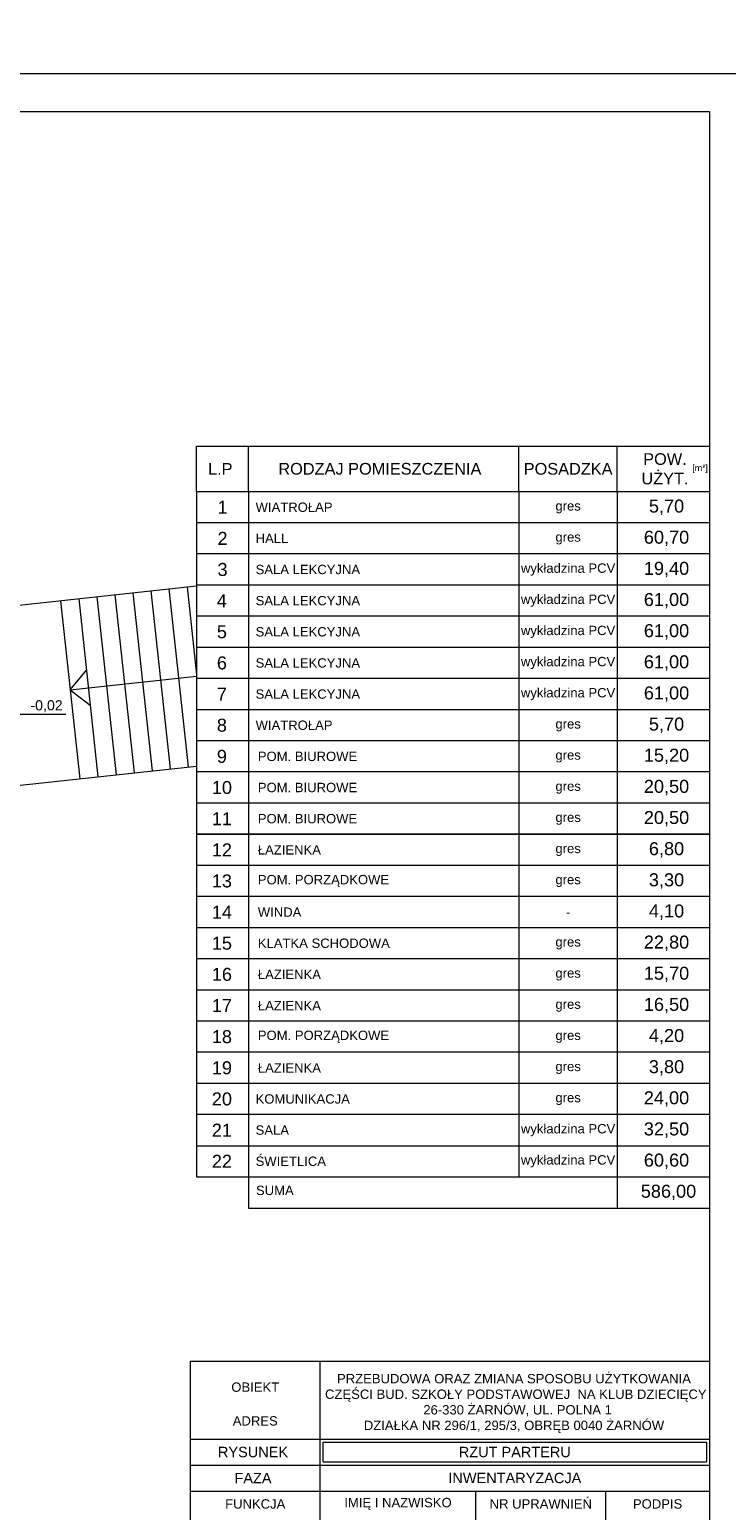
# Model space of a CAD drawing. Header units: millimetres. Extents: x 72202 to 304796, y 21658 to 519946.
# Tile 27 of 139: x 199174 to 200516, y 200622 to 203474. Entities that reach past the tile are written whole.
import ezdxf

# ---------------------------------------------------------------- set-up
doc = ezdxf.new("R2010")
doc.units = ezdxf.units.MM
doc.layers.get('0').update_dxf_attribs({"color": 253})
doc.layers.get('Defpoints').update_dxf_attribs({"color": 253})
doc.layers.add('LINIA CIENKA', color=7, linetype='Continuous', lineweight=13)
doc.layers.add('OPISY', color=253, linetype='Continuous', lineweight=9)
doc.layers.add('LINIA-NIE DRUKOWAĆ', color=253, linetype='Continuous', lineweight=20, plot=False)
doc.styles.add('simplex', font='arial.ttf')
doc.styles.get("Standard").update_dxf_attribs({"font": 'ARIALN.TTF', "width": 0.75})
doc.dimstyles.new('sebek100', dxfattribs={"dimtxt": 17, "dimasz": 10, "dimexe": 10, "dimexo": 20, "dimgap": 4, "dimtad": 1, "dimrnd": 0.5, "dimtxsty": 'Standard', "dimblk": 'OBLIQUE', "dimcen": 8, "dimclre": 1, "dimazin": 0, "dimtm": 1e-09, "dimtfac": 1, "dimtix": 1, "dimtmove": 1, "dimatfit": 3, "dimldrblk": 'zas', "dimfxl": 10, "dimfxlon": 1, "dimtolj": 2, "dimlwd": -1, "dimlwe": -1, "dimarcsym": 0})

# ---------------------------------------------------------------- blocks, each defined once
blk = doc.blocks.new('_Oblique')
at = {"color": 0, "linetype": 'ByBlock', "lineweight": -2}
blk.add_line((-0.5, -0.5), (0.5, 0.5), dxfattribs=at)
blk = doc.blocks.new('*D74')
at = {"layer": 'Defpoints', "color": 0, "lineweight": -3, "ltscale": 4, "transparency": 16777216}
for p in [(200553.3, 203691.7), (193653.3, 203234.1), (200553.3, 203234.1)]:
    blk.add_point(p, dxfattribs=at)
at = {"layer": 'LINIA CIENKA', "ltscale": 4, "transparency": 16777216}
for p, q in [((193653.3, 203681.7), (193653.3, 203701.7)), ((200553.3, 203681.7), (200553.3, 203701.7))]:
    blk.add_line(p, q, dxfattribs=at)
at = {"layer": 'LINIA CIENKA', "color": 0, "ltscale": 4, "transparency": 16777216}
blk.add_line((193653.3, 203691.7), (200553.3, 203691.7), dxfattribs=at)
at = {"layer": 'LINIA CIENKA', "color": 0, "ltscale": 4, "transparency": 16777216, "xscale": 10, "yscale": 10, "zscale": 10, "rotation": 180}
blk.add_blockref('_Oblique', (193653.3, 203691.7), dxfattribs=at)
at = {"layer": 'LINIA CIENKA', "color": 0, "ltscale": 4, "transparency": 16777216, "xscale": 10, "yscale": 10, "zscale": 10}
blk.add_blockref('_Oblique', (200553.3, 203691.7), dxfattribs=at)
at = {"layer": 'LINIA CIENKA', "color": 0, "lineweight": -3, "ltscale": 4, "transparency": 16777216, "insert": (197103.3, 203797.8), "char_height": 200, "attachment_point": 5, "bg_fill": 3, "box_fill_scale": 1.1, "bg_fill_color": 256, "bg_fill_true_color": 13158600, "bg_fill_transparency": 0}
blk.add_mtext('\\A2;6900', dxfattribs=at)
blk = doc.blocks.new('zas')

msp = doc.modelspace()

# ---------------------------------------------------------------- linework, layer by layer
at = {"layer": 'LINIA CIENKA'}
for p, q in [((199076.288, 202357.311), (199495.292, 202402.696)), ((199233.369, 202374.325), (199270.521, 202031.332)), ((199268.165, 202378.094), (199305.317, 202035.101)), ((199302.962, 202381.863), (199340.114, 202038.87)), ((199337.758, 202385.632), (199374.91, 202042.639)), ((199372.555, 202389.402), (199409.707, 202046.408)), ((199407.351, 202393.171), (199444.503, 202050.177)), ((199442.148, 202396.94), (199479.3, 202053.946)), ((199476.944, 202400.709), (199495.292, 202231.314)), ((199251.945, 202202.828), (199283.083, 202240.37)), ((199251.945, 202202.828), (199495.292, 202229.187)), ((199251.945, 202202.828), (199290.399, 202172.825)), ((199113.44, 202014.317), (199495.292, 202055.678)), ((199483.292, 200909.042), (200483.292, 200909.042))]:
    msp.add_line(p, q, dxfattribs=at)
at = {"layer": 'OPISY'}
for p, q in [((199595.292, 202584.26), (199595.292, 202672.26)), ((200116.156, 202584.26), (200116.156, 202672.26)), ((200305.724, 202584.26), (200305.724, 202672.26)), ((200483.292, 202584.26), (199495.292, 202584.26)), ((200483.292, 202584.26), (199495.292, 202584.26)), ((199495.292, 202584.26), (199495.292, 202519.837)), ((200483.292, 202584.26), (200483.292, 202164.26)), ((200483.292, 202524.26), (199495.292, 202524.26)), ((200483.292, 202464.26), (199495.292, 202464.26)), ((200483.292, 202404.26), (199495.292, 202404.26)), ((200483.292, 202344.26), (199495.292, 202344.26)), ((200483.292, 202284.26), (199495.292, 202284.26)), ((200483.292, 202224.26), (199495.292, 202224.26)), ((199139.925, 202155.448), (199243.65, 202155.397)), ((200483.292, 202164.26), (199495.292, 202164.26)), ((200483.292, 202104.26), (199495.292, 202104.26)), ((200483.292, 202044.26), (199495.292, 202044.26)), ((200483.292, 201984.26), (199495.292, 201984.26)), ((200483.292, 201924.26), (199495.292, 201924.26)), ((199495.292, 201924.26), (199495.292, 201264.26)), ((200483.292, 201864.26), (199495.292, 201864.26)), ((200483.292, 201804.26), (199495.292, 201804.26)), ((200483.292, 201744.26), (199495.292, 201744.26)), ((200483.292, 201684.26), (199495.292, 201684.26)), ((200483.292, 201624.26), (199495.292, 201624.26)), ((200483.292, 201564.26), (199495.292, 201564.26)), ((200483.292, 201504.26), (199495.292, 201504.26)), ((200483.292, 201444.26), (199495.292, 201444.26)), ((200483.292, 201384.26), (199495.292, 201384.26)), ((199495.292, 201324.26), (200483.292, 201324.26)), ((199495.292, 201264.26), (200483.292, 201264.26)), ((199595.292, 201204.26), (200483.292, 201204.26)), ((199483.292, 200489.042), (199483.292, 200909.042)), ((199733.292, 200489.042), (199733.292, 200909.042)), ((200483.292, 200909.042), (200483.292, 200489.042)), ((199483.292, 200759.042), (200483.292, 200759.042)), ((199739.292, 200715.042), (199739.292, 200753.042)), ((199739.292, 200753.042), (200477.292, 200753.042)), ((200477.292, 200753.042), (200477.292, 200715.042)), ((199483.292, 200709.042), (200483.292, 200709.042)), ((199739.292, 200715.042), (200477.292, 200715.042)), ((199483.292, 200659.042), (200483.292, 200659.042)), ((200033.292, 200489.042), (200033.292, 200659.042)), ((200283.292, 200489.042), (200283.292, 200659.042))]:
    msp.add_line(p, q, dxfattribs=at)
msp.add_lwpolyline([(200483.292, 202672.26), (200483.292, 202584.26), (199495.292, 202584.26), (199495.292, 202672.26)], close=True, dxfattribs=at)
for points in [[(199595.292, 202584.26), (199595.292, 202164.26)], [(199595.292, 202584.26), (199595.292, 201204.26)], [(200116.156, 202584.26), (200116.156, 201264.26)], [(200305.724, 202584.26), (200305.724, 201204.26)], [(200483.292, 202524.26), (199495.292, 202524.26), (199495.292, 201924.26), (200483.292, 201924.26)]]:
    msp.add_lwpolyline(points, dxfattribs=at)

# ---------------------------------------------------------------- texts
at = {"layer": 'OPISY', "style": 'simplex'}
for s, insert, char_height, width, attachment_point in [('POW. UŻYT.', (200397.508, 202628.26), 22.5, 159.64847, 5), ('L.P', (199540.902, 202628.26), 22.5, 159.64847, 5), ('RODZAJ POMIESZCZENIA', (199848.334, 202628.26), 22.5, 520.8633, 5), ('POSADZKA', (200210.982, 202628.189), 22.5, 159.64847, 5), ('\\pt212.5; [m{\\fISOCPEUR|b0|i0|c238|p34;²}] ', (200462.624, 202628.26), 12.5, 53.33687, 5), ('1', (199545.292, 202554.26), 25, 100, 5), ('WIATROŁAP', (199609.012, 202554.26), 18, 520.8633, 4), ('gres', (200210.94, 202554.26), 18, 189.56835, 5), ('5,70', (200400.508, 202554.26), 25, 189.56835, 5), ('2', (199545.292, 202494.26), 25, 100, 5), ('HALL', (199609.012, 202494.26), 18, 520.8633, 4), ('gres', (200210.94, 202494.26), 18, 189.56835, 5), ('60,70', (200400.508, 202494.26), 25, 189.56835, 5), ('wykładzina PCV', (200210.94, 202434.26), 18, 189.56835, 5), ('3', (199545.292, 202434.26), 25, 100, 5), ('SALA LEKCYJNA', (199609.012, 202434.26), 18, 520.8633, 4), ('19,40', (200400.508, 202434.26), 25, 189.56835, 5), ('wykładzina PCV', (200210.94, 202374.26), 18, 189.56835, 5), ('4', (199544.055, 202374.26), 25, 100, 5), ('SALA LEKCYJNA', (199609.012, 202374.26), 18, 520.8633, 4), ('61,00', (200400.508, 202374.26), 25, 189.56835, 5), ('5', (199544.055, 202314.26), 25, 100, 5), ('SALA LEKCYJNA', (199609.012, 202314.26), 18, 520.8633, 4), ('wykładzina PCV', (200210.94, 202314.26), 18, 189.56835, 5), ('61,00', (200400.508, 202314.26), 25, 189.56835, 5), ('6', (199544.055, 202254.26), 25, 100, 5), ('SALA LEKCYJNA', (199609.012, 202254.26), 18, 520.8633, 4), ('wykładzina PCV', (200210.94, 202254.26), 18, 189.56835, 5), ('61,00', (200400.508, 202254.26), 25, 189.56835, 5), ('7', (199544.055, 202194.26), 25, 100, 5), ('SALA LEKCYJNA', (199609.012, 202194.26), 18, 520.8633, 4), ('wykładzina PCV', (200210.94, 202194.26), 18, 189.56835, 5), ('61,00', (200400.508, 202194.26), 25, 189.56835, 5), ('-0,02', (199175.235, 202182.526), 19.5, 125.07, 1), ('8', (199544.055, 202134.26), 25, 100, 5), ('WIATROŁAP', (199609.012, 202134.26), 18, 520.8633, 4), ('5,70', (200400.508, 202134.26), 25, 189.56835, 5), ('gres', (200210.94, 202134.26), 18, 189.56835, 5), ('9', (199544.055, 202074.26), 25, 100, 5), ('15,20', (200400.508, 202074.26), 25, 189.56835, 5), ('\\pi-54,l72,t72;POM. BIUROWE', (199595.292, 202074.26), 18, 520.8633, 4), ('gres', (200210.94, 202074.26), 18, 189.56835, 5), ('10', (199544.055, 202014.26), 25, 100, 5), ('\\pi-54,l72,t72;POM. BIUROWE', (199595.292, 202014.26), 18, 520.8633, 4), ('gres', (200210.94, 202014.26), 18, 189.56835, 5), ('20,50', (200400.508, 202014.26), 25, 189.56835, 5), ('11', (199544.055, 201954.26), 25, 100, 5), ('\\pi-54,l72,t72;POM. BIUROWE', (199595.292, 201954.26), 18, 520.8633, 4), ('gres', (200210.94, 201954.26), 18, 189.56835, 5), ('20,50', (200400.508, 201954.26), 25, 189.56835, 5), ('12', (199544.055, 201894.26), 25, 100, 5), ('\\pi-54,l72,t72;ŁAZIENKA', (199595.292, 201894.26), 18, 520.8633, 4), ('gres', (200210.94, 201894.26), 18, 189.56835, 5), ('6,80', (200400.508, 201894.26), 25, 189.56835, 5), ('13', (199544.055, 201834.26), 25, 100, 5), ('\\pi-54,l72,t72;POM. PORZĄDKOWE', (199595.292, 201834.26), 18, 520.8633, 4), ('gres', (200210.94, 201834.26), 18, 189.56835, 5), ('3,30', (200400.508, 201834.26), 25, 189.56835, 5), ('14', (199544.055, 201774.26), 25, 100, 5), ('\\pi-54,l72,t72;WINDA', (199595.292, 201774.26), 18, 520.8633, 4), ('-', (200210.94, 201774.26), 18, 189.56835, 5), ('4,10', (200400.508, 201774.26), 25, 189.56835, 5), ('15', (199544.055, 201714.26), 25, 100, 5), ('\\pi-54,l72,t72;KLATKA SCHODOWA', (199595.292, 201714.26), 18, 520.8633, 4), ('gres', (200210.94, 201714.26), 18, 189.56835, 5), ('22,80', (200400.508, 201714.26), 25, 189.56835, 5), ('16', (199544.055, 201654.26), 25, 100, 5), ('\\pi-54,l72,t72;ŁAZIENKA', (199595.292, 201654.26), 18, 520.8633, 4), ('gres', (200210.94, 201654.26), 18, 189.56835, 5), ('15,70', (200400.508, 201654.26), 25, 189.56835, 5), ('17', (199544.055, 201594.26), 25, 100, 5), ('\\pi-54,l72,t72;ŁAZIENKA', (199595.292, 201594.26), 18, 520.8633, 4), ('16,50', (200400.508, 201594.26), 25, 189.56835, 5), ('gres', (200210.94, 201594.26), 18, 189.56835, 5), ('18', (199544.055, 201534.26), 25, 100, 5), ('\\pi-54,l72,t72;POM. PORZĄDKOWE', (199595.292, 201534.26), 18, 520.8633, 4), ('4,20', (200400.508, 201534.26), 25, 189.56835, 5), ('gres', (200210.94, 201534.26), 18, 189.56835, 5), ('19', (199544.055, 201474.26), 25, 100, 5), ('3,80', (200400.508, 201474.26), 25, 189.56835, 5), ('\\pi-54,l72,t72;ŁAZIENKA', (199595.292, 201474.26), 18, 520.8633, 4), ('gres', (200210.94, 201474.26), 18, 189.56835, 5), ('20', (199544.055, 201414.26), 25, 100, 5), ('\\pi-54,l72,t72;KOMUNIKACJA', (199590.946, 201414.26), 18, 520.8633, 4), ('gres', (200210.94, 201414.26), 18, 189.56835, 5), ('24,00', (200400.508, 201414.26), 25, 189.56835, 5), ('wykładzina PCV', (200210.94, 201354.26), 18, 189.56835, 5), ('21', (199544.055, 201354.26), 25, 100, 5), ('SALA ', (199609.012, 201354.26), 18, 520.8633, 4), ('32,50', (200400.508, 201354.26), 25, 189.56835, 5), ('wykładzina PCV', (200210.94, 201294.26), 18, 189.56835, 5), ('22', (199544.055, 201294.26), 25, 100, 5), ('ŚWIETLICA', (199609.012, 201294.26), 18, 520.8633, 4), ('60,60', (200400.508, 201294.26), 25, 189.56835, 5), ('SUMA', (199609.699, 201238.127), 18, 520.8633, 4), ('586,00', (200404.307, 201234.26), 25, 189.56835, 5), ('OBIEKT', (199608.292, 200859.042), 18, 250, 5), ('\\A1;PRZEBUDOWA ORAZ ZMIANA SPOSOBU UŻYTKOWANIA\\P CZĘŚCI BUD. SZKOŁY PODSTAWOWEJ  NA KLUB DZIECIĘCY  \\P  26-330 ŻARNÓW, UL. POLNA 1\\PDZIAŁKA NR 296/1, 295/3, OBRĘB 0040 ŻARNÓW', (200106.671, 200827.789), 18, 879.64412, 5), ('\\PADRES', (199608.292, 200809.042), 18, 250, 5), ('RYSUNEK', (199603.963, 200734.042), 20, 241.34214, 5), ('RZUT PARTERU ', (200108.292, 200734.042), 20, 738, 5), ('FAZA', (199603.963, 200684.042), 20, 241.34214, 5), ('INWENTARYZACJA', (200108.292, 200684.042), 20, 738, 5), ('FUNKCJA', (199608.292, 200634.042), 18, 250, 5), ('IMIĘ I NAZWISKO', (199883.292, 200634.042), 18, 300, 5), ('NR UPRAWNIEŃ', (200158.292, 200634.042), 18, 250, 5), ('PODPIS', (200383.292, 200634.042), 18, 200, 5)]:
    msp.add_mtext(s, dxfattribs=dict(at, insert=insert, char_height=char_height, width=width, attachment_point=attachment_point))

# ---------------------------------------------------------------- dimensions: what is measured, and where the dimension line sits
at = {"layer": 'LINIA CIENKA', "lineweight": -3, "ltscale": 4}
dim = msp.add_linear_dim(base=(200553.292, 203691.675), p1=(193653.292, 203234.128), p2=(200553.292, 203234.128), dimstyle='sebek100', override={"dimtxt": 200, "dimrnd": 0, "dimclre": 256, "dimtfill": 1, "dimarcsym": 2}, dxfattribs=at)
dim.commit()
dim.dimension.update_dxf_attribs({"geometry": '*D74', "text_midpoint": (197103.292, 203797.79)})

# ---------------------------------------------------------------- next in the draw order: linework, layer by layer
at = {"layer": 'LINIA CIENKA'}
msp.add_lwpolyline([(193953.292, 200489.042), (193953.292, 203316.491), (200483.292, 203316.491), (200483.292, 200489.042)], close=True, dxfattribs=at)
at = {"layer": 'LINIA-NIE DRUKOWAĆ'}
msp.add_lwpolyline([(193653.292, 203389.042), (193653.292, 200419.042), (200553.292, 200419.042), (200553.292, 203389.042)], close=True, dxfattribs=at)

doc.saveas('drawing.dxf')
